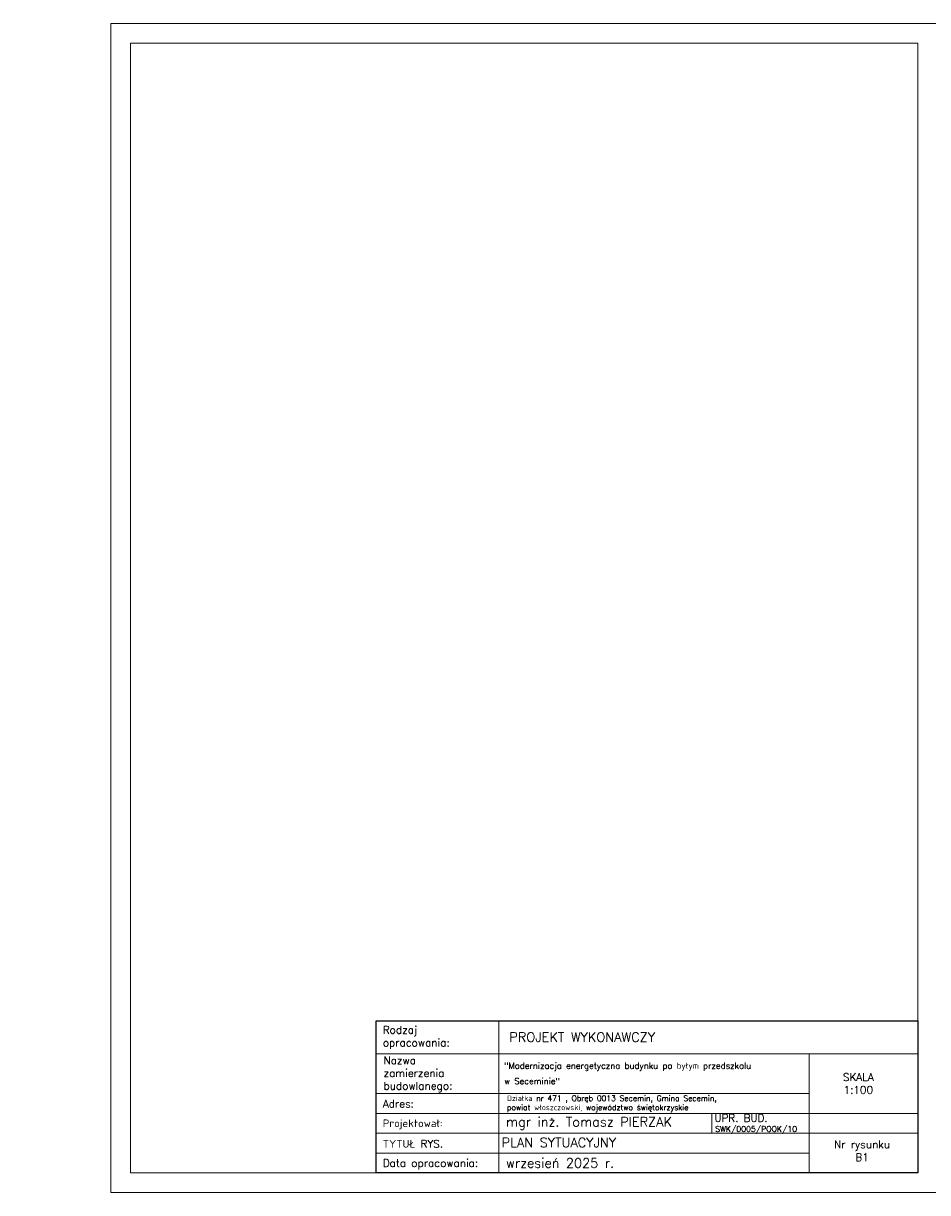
# Model space of a CAD drawing. Header units: millimetres. Extents: x 0 to 152651, y 46550 to 81081.
# Tile 20 of 109: x 122159 to 124456, y 78111 to 81081. Entities that reach past the tile are written whole.
import ezdxf

# ---------------------------------------------------------------- set-up
doc = ezdxf.new("R2010")
doc.units = ezdxf.units.MM
for name, color, linetype, lineweight in [('cienka', 3, 'Continuous', 18), ('opisy', 4, 'Continuous', 18), ('wymiary', 252, 'Continuous', 15)]:
    doc.layers.add(name, color=color, linetype=linetype, lineweight=lineweight)
doc.styles.add('KASIA', font='romans.shx', dxfattribs={"height": 20})
doc.styles.get("Standard").update_dxf_attribs({"font": 'GOTHIC.TTF'})
doc.dimstyles.new('secemin', dxfattribs={"dimtxt": 15, "dimasz": 15, "dimexe": 1.25, "dimexo": 0.625, "dimgap": 5, "dimtad": 1, "dimdec": 0, "dimtxsty": 'Standard', "dimblk": 'ARCHTICK', "dimcen": 0, "dimse1": 1, "dimse2": 1, "dimclrt": 256, "dimadec": 0, "dimazin": 0, "dimtfac": 1, "dimtdec": 0, "dimtmove": 0, "dimatfit": 3, "dimfxl": 1, "dimtfillclr": 250, "dimarcsym": 1})

# ---------------------------------------------------------------- blocks, each defined once
blk = doc.blocks.new('_ArchTick')
at = {"color": 0, "linetype": 'ByBlock', "const_width": 0.15}
blk.add_lwpolyline([(-0.5, -0.5), (0.5, 0.5)], dxfattribs=at)
blk = doc.blocks.new('*D1158')
at = {"layer": 'Defpoints', "color": 0, "transparency": 16777216}
for p in [(126202.7, 79791.3), (0, 79581.2), (126134.5, 79581.2)]:
    blk.add_point(p, dxfattribs=at)
at = {"layer": 'wymiary', "color": 0, "lineweight": -2, "transparency": 16777216}
blk.add_line((126134.5, 79791.3), (126134.5, 79581.2), dxfattribs=at)
at = {"layer": 'wymiary', "color": 0, "lineweight": -2, "transparency": 16777216, "xscale": 15, "yscale": 15, "zscale": 15}
for p, rotation in [((126134.5, 79791.3), 90), ((126134.5, 79581.2), 270)]:
    blk.add_blockref('_ArchTick', p, dxfattribs=dict(at, rotation=rotation))
at = {"layer": 'wymiary', "transparency": 16777216, "insert": (126121.6, 79686.3), "char_height": 15, "attachment_point": 5, "rotation": 90}
blk.add_mtext('210', dxfattribs=at)

msp = doc.modelspace()

# ---------------------------------------------------------------- linework, layer by layer
at = {"layer": 'cienka'}
for p, q in [((122381.116, 81081.419), (124481.116, 81081.419)), ((122381.116, 78111.419), (122381.116, 81081.419)), ((122431.116, 81031.419), (124431.116, 81031.419)), ((122431.116, 78161.419), (122431.116, 81031.419)), ((124431.116, 81031.419), (124431.116, 78161.419)), ((123908.095, 78313.166), (123908.095, 78262.817)), ((124119.116, 78262.185), (124431.116, 78262.185)), ((124431.116, 78161.419), (122431.116, 78161.419)), ((124481.116, 78111.419), (122381.116, 78111.419))]:
    msp.add_line(p, q, dxfattribs=at)
at = {"layer": 'opisy', "linetype": 'Continuous', "lineweight": 0, "flags": 128}
for points in [[(123055.407, 78161.419), (123055.407, 78547.717), (123366.696, 78547.683), (123366.696, 78161.385)], [(124155.116, 78463.717), (124431.116, 78463.717), (124431.116, 78312.534), (124155.116, 78312.534)]]:
    msp.add_lwpolyline(points, close=True, dxfattribs=at)
for points in [[(123055.407, 78547.7), (124431.116, 78547.7), (124431.116, 78463.717), (123055.407, 78463.717)], [(124095.116, 78547.7), (124431.116, 78547.7)], [(123055.407, 78362.934), (124155.116, 78362.934), (124155.116, 78211.785), (123055.407, 78211.785)], [(123055.407, 78312.534), (124155.116, 78312.534), (124155.116, 78262.185), (123055.407, 78262.185)], [(124095.116, 78312.534), (124431.116, 78312.534)], [(123055.407, 78262.185), (124155.116, 78262.185), (124155.116, 78211.802), (123055.407, 78211.802)], [(123091.407, 78211.802), (124155.116, 78211.802), (124155.116, 78161.419), (123091.407, 78161.419)]]:
    msp.add_lwpolyline(points, dxfattribs=at)
at = {"layer": 'opisy', "lineweight": 25}
msp.add_lwpolyline([(123055.407, 78547.7), (124431.116, 78547.7), (124431.116, 78161.419), (123055.407, 78161.419)], close=True, dxfattribs=at)

# ---------------------------------------------------------------- texts
at = {"layer": 'opisy', "linetype": 'Continuous', "lineweight": 0, "attachment_point": 4, "style": 'KASIA'}
for s, insert, char_height, width in [('\\A1;{\\H0.80952x;Rodzaj opracowania:}', (123072.233, 78505.43), 24, 141.54434), ('\\A1;\\pxql;PROJEKT WYKONAWCZY', (123393.584, 78506.511), 24, 946.31605), ('\\A1;\\pxql;{\\H0.80952x;Nazwa \\Pzamierzenia\\Pbudowlanego:}', (123074.05, 78411.733), 24, 141.54434), ('\\A1;\\pxsm1.5,qj;"Modernizacja energetyczna budynku po byłym przedszkolu\\P\\pq*;w Seceminie"', (123380.693, 78414.233), 15.6, 766.2055), ('\\A1;\\pxqc;{\\H0.80952x;SKALA\\P1:100}', (123906.12, 78388.516), 24, 747.85817), ('\\A1;Działka nr 471 , Obręb 0013 Secemin, Gmina Secemin,\\Ppowiat włoszczowski, województwo świętokrzyskie', (123387.803, 78337.097), 14, 756.99257), ('\\A1;\\pxql;{\\H0.80952x;Adres:}', (123072.233, 78337.037), 24, 141.54434), ('\\A1;\\pxql;{\\H0.80952x;Projektował:}', (123072.233, 78284.559), 24, 747.85817), ('\\A1;mgr inż. Tomasz PIERZAK', (123385.074, 78287.251), 24, 747.85817), ('\\A1;UPR. BUD.', (123914.605, 78301.001), 19.2, 598.28653), ('\\A1;SWK/0005/POOK/10', (123916.611, 78270.709), 14.4, 448.7149), ('\\A1;\\pxql;{\\H0.80952x;TYTUŁ RYS.}', (123072.233, 78235.355), 24, 747.85817), ('\\A1;PLAN SYTUACYJNY', (123374.044, 78238.585), 24, 903.96515), ('\\A1;\\pxqc;{\\H0.80952x;Nr rysunku\\PB1}', (123915.747, 78217.499), 24, 747.85817), ('\\A1;wrzesień 2025 r.', (123385.074, 78186.641), 24, 747.85817), ('\\A1;\\pxql;{\\H0.80952x;Data opracowania:}', (123072.233, 78183.317), 24, 747.85817)]:
    msp.add_mtext(s, dxfattribs=dict(at, insert=insert, char_height=char_height, width=width))

# ---------------------------------------------------------------- dimensions: what is measured, and where the dimension line sits
at = {"layer": 'wymiary'}
dim = msp.add_linear_dim(base=(126134.463, 79581.21), p1=(126202.667, 79791.318), p2=(0, 79581.21), angle=90, dimstyle='secemin', dxfattribs=at)
dim.commit()
dim.dimension.update_dxf_attribs({"geometry": '*D1158', "text_midpoint": (126121.586, 79686.264)})

doc.saveas('drawing.dxf')
